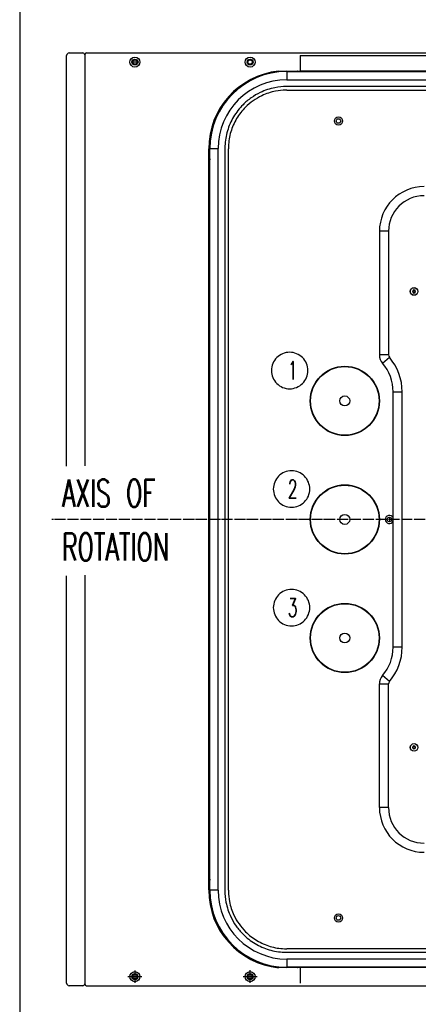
# Model space of a CAD drawing. Extents: x -1809 to 6113, y -4129 to 1471.
# Tile 185 of 197: x 3200 to 3638, y -632 to 448. Entities that reach past the tile are written whole.
import ezdxf

# ---------------------------------------------------------------- set-up
doc = ezdxf.new("R2010")
doc.units = 0
doc.linetypes.add('DOT_CENTER', pattern=[14, 12, -1, 0, -1])
doc.layers.get('0').update_dxf_attribs({"linetype": 'CONTINUOUS'})
for name, color, linetype in [('1', 7, 'CONTINUOUS'), ('VOLL3', 7, 'CONTINUOUS'), ('VOLL4', 7, 'CONTINUOUS')]:
    doc.layers.add(name, color=color, linetype=linetype)
doc.styles.add('CONVERTER_1', font='txt.shx', dxfattribs={"width": 0.63})

# ---------------------------------------------------------------- blocks, each defined once
blk = doc.blocks.new('TEXT__1049', base_point=(3480, -567.7))
at = {"layer": '1', "color": 1}
for points in [[(3825.7, 327.3), (3825.7, 327.3, 0.414214), (3844.1, 345.7), (3844.1, 348.9, 0.414214), (3825.7, 367.3), (3825.7, 367.3, 0.414214), (3807.3, 348.9), (3807.3, 345.7, 0.414214)], [(3953.6, 327.3), (3953.6, 327.3, 0.414214), (3969.9, 343.6), (3969.9, 351, 0.414214), (3953.6, 367.3), (3953.6, 367.3, 0.414214), (3937.3, 351), (3937.3, 343.6, 0.414214)], [(4085.7, 327.3), (4085.7, 327.3, 0.414214), (4104.1, 345.7), (4104.1, 348.9, 0.414214), (4085.7, 367.3), (4085.7, 367.3, 0.414214), (4067.3, 348.9), (4067.3, 345.7, 0.414214)], [(3496.4, 43.3), (3496.4, 43.3, 0.414214), (3516.4, 63.3), (3516.4, 63.3, 0.414214), (3496.4, 83.3), (3496.4, 83.3, 0.414214), (3476.4, 63.3), (3476.4, 63.3, 0.414214)], [(4315.5, 43.3), (4315.5, 43.3, 0.414214), (4335.5, 63.3), (4335.5, 63.3, 0.414214), (4315.5, 83.3), (4315.5, 83.3, 0.414214), (4295.5, 63.3), (4295.5, 63.3, 0.414214)], [(3498.5, -86.7), (3498.5, -86.7, 0.414214), (3518.5, -66.7), (3518.5, -66.7, 0.414214), (3498.5, -46.7), (3498.5, -46.7, 0.414214), (3478.5, -66.7), (3478.5, -66.7, 0.414214)], [(4315.5, -86.7), (4315.5, -86.7, 0.414214), (4335.5, -66.7), (4335.5, -66.7, 0.414214), (4315.5, -46.7), (4315.5, -46.7, 0.414214), (4295.5, -66.7), (4295.5, -66.7, 0.414214)], [(3498.5, -216.7), (3498.5, -216.7, 0.414214), (3518.5, -196.7), (3518.5, -196.7, 0.414214), (3498.5, -176.7), (3498.5, -176.7, 0.414214), (3478.5, -196.7), (3478.5, -196.7, 0.414214)], [(4315.5, -216.7), (4315.5, -216.7, 0.414214), (4335.5, -196.7), (4335.5, -196.7, 0.414214), (4315.5, -176.7), (4315.5, -176.7, 0.414214), (4295.5, -196.7), (4295.5, -196.7, 0.414214)], [(3821.5, -569.7), (3821.5, -569.7, 0.414214), (3841.5, -549.7), (3841.5, -549.7, 0.414214), (3821.5, -529.7), (3821.5, -529.7, 0.414214), (3801.5, -549.7), (3801.5, -549.7, 0.414214)], [(3951.5, -569.7), (3951.5, -569.7, 0.414214), (3971.5, -549.7), (3971.5, -549.7, 0.414214), (3951.5, -529.7), (3951.5, -529.7, 0.414214), (3931.5, -549.7), (3931.5, -549.7, 0.414214)], [(4081.5, -569.7), (4081.5, -569.7, 0.414214), (4101.5, -549.7), (4101.5, -549.7, 0.414214), (4081.5, -529.7), (4081.5, -529.7, 0.414214), (4061.5, -549.7), (4061.5, -549.7, 0.414214)]]:
    blk.add_lwpolyline(points, format="xyb", close=True, dxfattribs=at)
at = {"layer": '1', "color": 1, "style": 'CONVERTER_1', "width": 0.63}
for s, height, p in [('12', 20, (3817.3, 337.3)), ('11', 20, (3947.3, 337.3)), ('10', 20, (4077.3, 337.3)), ('1', 20, (3494.3, 53.3)), ('9', 20, (4311.3, 53.3)), ('AXIS OF', 30, (3246.5, -86.2)), ('2', 20, (3494.3, -76.7)), ('8', 20, (4311.3, -76.7)), ('ROTATION', 30, (3246.5, -145.2)), ('3', 20, (3494.3, -206.7)), ('7', 20, (4311.3, -206.7)), ('4', 20, (3817.3, -559.7)), ('5', 20, (3947.3, -559.7)), ('6', 20, (4077.3, -559.7))]:
    blk.add_text(s, height=height, dxfattribs=at).set_placement(p)
blk = doc.blocks.new('TH_B__1050', base_point=(2007.8, 283.1))
at = {"color": 7, "linetype": 'CONTINUOUS'}
for p, q in [((3493.1, 391.5), (3504.6, 391.5)), ((3493.3, 391.2), (4306.6, 391.2)), ((3493.3, 391.2), (3493.3, 382.2)), ((3508.1, 391.5), (4292, 391.5)), ((3508.1, 391.2), (3508.1, 391.5)), ((3493.3, 382.2), (4306.6, 382.2)), ((4306.7, 374.7), (3493.3, 374.7)), ((3493.4, 370.9), (4306.6, 370.9)), ((3408.6, 295.5), (3408.6, 307)), ((3408.8, -506.6), (3408.8, 306.7)), ((3408.8, 306.7), (3417.8, 306.7)), ((3417.8, -506.6), (3417.8, 306.7)), ((3425.3, 306.7), (3425.3, -506.7)), ((3429.1, -506.6), (3429.1, 306.6)), ((3408.6, -491.9), (3408.6, 292)), ((3408.6, 292), (3408.8, 292)), ((3595, 216), (3595, 80.4)), ((3605, 216), (3595, 216)), ((3605, 216), (3605, 80.4)), ((3632.1, 151.7), (3632.2, 150.5)), ((3633.1, 151), (3632.1, 151.7)), ((3634.1, 151.7), (3633.1, 151)), ((3634, 150.5), (3634.1, 151.7)), ((3632.2, 150.5), (3631.1, 150)), ((3631.1, 150), (3632.2, 149.5)), ((3632.2, 149.5), (3632.1, 148.3)), ((3632.1, 148.3), (3633.1, 149)), ((3633.1, 149), (3634.1, 148.3)), ((3635.1, 150), (3634, 150.5)), ((3634, 149.5), (3635.1, 150)), ((3634.1, 148.3), (3634, 149.5)), ((3605, 80.4), (3595, 80.4)), ((3598.4, 71.3), (3606, 77.8)), ((3610, -240), (3610, 40)), ((3610, 40), (3620, 40)), ((3620, -240), (3620, 40)), ((3606.1, -97.5), (3606, -100)), ((3606, -100), (3606.1, -102.5)), ((3620, -240), (3610, -240)), ((3595, -416), (3595, -280.4)), ((3595, -280.4), (3605, -280.4)), ((3606, -277.8), (3598.4, -271.3)), ((3605, -416), (3605, -280.4)), ((3632.2, -349.5), (3631.1, -350)), ((3631.1, -350), (3632.2, -350.5)), ((3633.1, -349), (3632.1, -348.3)), ((3632.1, -348.3), (3632.2, -349.5)), ((3632.2, -350.5), (3632.1, -351.7)), ((3632.1, -351.7), (3633.1, -351)), ((3634.1, -348.3), (3633.1, -349)), ((3633.1, -351), (3634.1, -351.7)), ((3634, -349.5), (3634.1, -348.3)), ((3635.1, -350), (3634, -349.5)), ((3634, -350.5), (3635.1, -350)), ((3634.1, -351.7), (3634, -350.5)), ((3605, -416), (3595, -416)), ((3408.8, -491.9), (3408.6, -491.9)), ((3408.6, -506.9), (3408.6, -495.4)), ((3417.8, -506.6), (3408.8, -506.6)), ((4306.6, -570.9), (3493.4, -570.9)), ((3493.3, -574.7), (4306.7, -574.7)), ((3493.3, -582.1), (3493.3, -591.1)), ((4306.6, -582.1), (3493.3, -582.1)), ((3504.6, -591.4), (3493.1, -591.4)), ((4306.6, -591.1), (3493.3, -591.1)), ((3508.1, -591.4), (3508.1, -591.1)), ((4292, -591.4), (3508.1, -591.4))]:
    blk.add_line(p, q, dxfattribs=at)
for centre, radius in [((3550, 337), 4.5), ((3550, 337), 2.5), ((3633.1, 150), 4.15), ((3633.1, 150), 4.2), ((3557, 30), 38), ((3557, 30), 37.6), ((3557, 30), 5.45), ((3557, -100), 38), ((3557, -100), 37.6), ((3557, -100), 5.45), ((3606, -100), 2.5), ((3557, -230), 38), ((3557, -230), 37.6), ((3557, -230), 5.45), ((3633.1, -350), 4.15), ((3633.1, -350), 4.2), ((3550, -537), 4.5), ((3550, -537), 2.5)]:
    blk.add_circle(centre, radius, dxfattribs=at)
for centre, radius, start, end in [((3493.1, 307), 84.5, 90, 180), ((3493.3, 306.7), 84.5, 90, 180), ((3504.6, 389.5), 2, 58.2117, 90), ((3493.3, 306.7), 75.5, 90, 180), ((3410.6, 295.5), 2, 180, -148.2117), ((3644, 216), 49, 90, 180), ((3644, 216), 39, 90, 180), ((3609, 80.4), 14, 180, -139.2939), ((3609, 80.4), 4, 180, -139.2939), ((3562, 40), 58, 0, 40.7061), ((3562, 40), 48, 0, 40.7061), ((3606, -100), 4.5, 27.266, -27.266), ((3562, -240), 48, -40.7061, 0), ((3562, -240), 58, -40.7061, 0), ((3609, -280.4), 14, 139.2939, 180), ((3609, -280.4), 4, 139.2939, 180), ((3644, -416), 49, 180, -90), ((3644, -416), 39, 180, -90), ((3410.6, -495.4), 2, 148.2117, 180), ((3493.1, -506.9), 84.5, 180, -90), ((3493.3, -506.6), 84.5, 180, -90), ((3493.3, -506.6), 75.5, 180, -90), ((3504.6, -589.4), 2, -90, -58.2117)]:
    blk.add_arc(centre, radius, start, end, dxfattribs=at)
for points, knots in [([(3493.3, 374.7), (3493.2, 374.7), (3493.1, 374.7), (3488.7, 374.7), (3484.4, 374.3), (3474.7, 372.4), (3469.3, 370.6), (3460.7, 366.5), (3457.3, 364.6), (3451, 360.1), (3448, 357.6), (3445.2, 354.8), (3441.2, 350.8), (3437.8, 346.4), (3432, 336.7), (3429.7, 331.5), (3426.5, 320.8), (3425.6, 315.2), (3425.3, 308.7), (3425.3, 307.9), (3425.3, 306.9), (3425.3, 306.8), (3425.3, 306.7)], [0, 0, 0, 0, 0.40337, 0.40337, 13.52804, 13.52804, 30.75641, 30.75641, 42.708869, 42.708869, 54.661329, 54.661329, 54.661329, 71.889628, 71.889628, 89.117923, 89.117923, 106.346215, 106.346215, 108.931019, 108.931019, 109.334267, 109.334267, 109.334267, 109.334267]), ([(3493.4, 370.9), (3492.9, 370.9), (3492.4, 370.9), (3488.3, 370.8), (3484.6, 370.4), (3475.8, 368.6), (3470.7, 367), (3462.6, 363.1), (3459.4, 361.3), (3453.4, 357), (3450.5, 354.7), (3447.9, 352.1), (3444.2, 348.3), (3440.9, 344.1), (3435.5, 335), (3433.3, 330.1), (3430.3, 319.9), (3429.4, 314.7), (3429.2, 308.9), (3429.1, 308.5), (3429.1, 307.6), (3429.1, 307.1), (3429.1, 306.6)], [0, 0, 0, 0, 1.344726, 1.344726, 11.531711, 11.531711, 26.2174, 26.2174, 36.405819, 36.405819, 46.594233, 46.594233, 46.594233, 61.279836, 61.279836, 75.96545, 75.96545, 90.651092, 90.651092, 91.853934, 91.853934, 93.197825, 93.197825, 93.197825, 93.197825]), ([(3425.3, -506.7), (3425.3, -506.8), (3425.3, -506.9), (3425.3, -511.3), (3425.7, -515.6), (3427.6, -525.3), (3429.4, -530.7), (3433.5, -539.3), (3435.4, -542.7), (3439.9, -549), (3442.4, -552), (3445.2, -554.8), (3449.2, -558.8), (3453.6, -562.2), (3463.3, -568), (3468.5, -570.3), (3479.2, -573.5), (3484.8, -574.4), (3491.3, -574.7), (3492.1, -574.7), (3493.1, -574.7), (3493.2, -574.7), (3493.3, -574.7)], [0, 0, 0, 0, 0.40337, 0.40337, 13.52804, 13.52804, 30.75641, 30.75641, 42.708869, 42.708869, 54.661329, 54.661329, 54.661329, 71.889628, 71.889628, 89.117923, 89.117923, 106.346215, 106.346215, 108.931019, 108.931019, 109.334267, 109.334267, 109.334267, 109.334267]), ([(3429.1, -506.6), (3429.1, -507.1), (3429.1, -507.6), (3429.2, -511.7), (3429.6, -515.4), (3431.4, -524.2), (3433, -529.3), (3436.9, -537.4), (3438.7, -540.6), (3443, -546.6), (3445.3, -549.5), (3447.9, -552.1), (3451.7, -555.8), (3455.9, -559.1), (3465, -564.5), (3469.9, -566.7), (3480.1, -569.7), (3485.3, -570.6), (3491.1, -570.8), (3491.5, -570.9), (3492.4, -570.9), (3492.9, -570.9), (3493.4, -570.9)], [0, 0, 0, 0, 1.344726, 1.344726, 11.531711, 11.531711, 26.2174, 26.2174, 36.405819, 36.405819, 46.594233, 46.594233, 46.594233, 61.279836, 61.279836, 75.96545, 75.96545, 90.651092, 90.651092, 91.853934, 91.853934, 93.197825, 93.197825, 93.197825, 93.197825])]:
    blk.add_open_spline(points, degree=3, knots=knots, dxfattribs=at)
blk = doc.blocks.new('GABEL_TOP__1051', base_point=(2988, -620.7))
at = {"layer": '1', "color": 3, "linetype": 'DOT_CENTER'}
for p, q in [((3900, -620.7), (3900, 420.7)), ((4420.7, -100), (3235.3, -100))]:
    blk.add_line(p, q, dxfattribs=at)
at = {"layer": '1', "color": 3, "linetype": 'CONTINUOUS'}
for p, q in [((4035, 391.6), (3508, 391.6)), ((3407.5, -506.3), (3407.5, 306.3)), ((4035, -591.4), (3508, -591.5)), ((4035, -611.4), (4035, -591.4))]:
    blk.add_line(p, q, dxfattribs=at)
at = {"layer": 'VOLL3', "color": 3, "linetype": 'CONTINUOUS'}
for p, q in [((3254.5, 411.6), (3269.5, 411.6)), ((3273.5, 411.6), (4032, 411.6)), ((3251.5, -41.6), (3251.5, 408.6)), ((3271.5, 409.6), (3271.5, -41.1)), ((3330.7, 401.6), (3322.3, 401.6)), ((3508, 408.6), (3632.7, 408.6)), ((3532.1, 408.6), (3632.7, 408.6)), ((3632.7, 408.6), (4035, 408.6)), ((4035, 408.6), (4035, 391.6)), ((3251.5, -608.4), (3251.5, -161.7)), ((3271.5, -161.2), (3271.5, -609.4)), ((3318.8, -601.4), (3334.2, -601.4)), ((3326.5, -594.6), (3326.5, -608.2)), ((3445.3, -601.4), (3460.7, -601.4)), ((3453, -608.2), (3453, -594.2)), ((3269.5, -611.4), (3254.5, -611.4)), ((3273.5, -611.4), (4035, -611.4))]:
    blk.add_line(p, q, dxfattribs=at)
for centre, radius in [((3326.5, 401.6), 5.5), ((3326.5, 401.6), 3.2), ((3326.5, 401.6), 2.4), ((3453, 401.6), 5.5), ((3453, 401.6), 3.2), ((3453, 401.6), 2.4), ((3326.5, -601.4), 5.5), ((3326.5, -601.4), 3.2), ((3326.5, -601.4), 2.4), ((3453, -601.4), 5.5), ((3453, -601.4), 3.2), ((3453, -601.4), 2.4)]:
    blk.add_circle(centre, radius, dxfattribs=at)
for centre, radius, start, end in [((3254.5, 408.6), 3, 90, 180), ((3269.5, 409.6), 2, 0, 90), ((3273.5, 409.6), 2, 90, 180), ((4032, 408.6), 3, 0, 90), ((3326.5, -601.4), 3, -108, 162), ((3453, -601.4), 3, -108, 162), ((3254.5, -608.4), 3, 180, -90), ((3269.5, -609.4), 2, -90, 0), ((3273.5, -609.4), 2, 180, -90)]:
    blk.add_arc(centre, radius, start, end, dxfattribs=at)
at = {"layer": 'VOLL4', "color": 3, "linetype": 'CONTINUOUS'}
for p, q in [((3508, 408.6), (3508, 391.6)), ((3484.2, 391.6), (3508, 391.6)), ((3508, -591.5), (3484.2, -591.5)), ((3508, -591.5), (3508, -608.5))]:
    blk.add_line(p, q, dxfattribs=at)
for centre, start, end in [((3493.3, 306.3), 96.0904, 180), ((3493.3, -506.3), 180, -96.0904)]:
    blk.add_arc(centre, 85.8, start, end, dxfattribs=at)
blk = doc.blocks.new('MANI_TOPVIEW__1052', base_point=(1548.6, -951.8))
at = {"layer": '1'}
blk.add_blockref('GABEL_TOP__1051', (2988, -620.7), dxfattribs=at)
blk = doc.blocks.new('TOPVIEW__1053', base_point=(987.6, -951.8))
blk.add_blockref('TH_B__1050', (2007.8, 283.1))
at = {"layer": '1'}
for name, p in [('MANI_TOPVIEW__1052', (1548.6, -951.8)), ('TEXT__1049', (3480, -567.7))]:
    blk.add_blockref(name, p, dxfattribs=at)
blk = doc.blocks.new('QW__1054', base_point=(968.16, -6106.36))
at = {"layer": '1'}
blk.add_blockref('TOPVIEW__1053', (987.59, -951.84), dxfattribs=at)
blk = doc.blocks.new('TEXT__1075', base_point=(-2000, -2800))
at = {"layer": '1', "color": 7, "linetype": 'CONTINUOUS'}
blk.add_line((3200, 700), (3200, -2370), dxfattribs=at)

msp = doc.modelspace()

# ---------------------------------------------------------------- block references
msp.add_blockref('QW__1054', (968.2, -6106.4))
at = {"layer": '1'}
msp.add_blockref('TEXT__1075', (-2000, -2800), dxfattribs=at)

doc.saveas('drawing.dxf')
